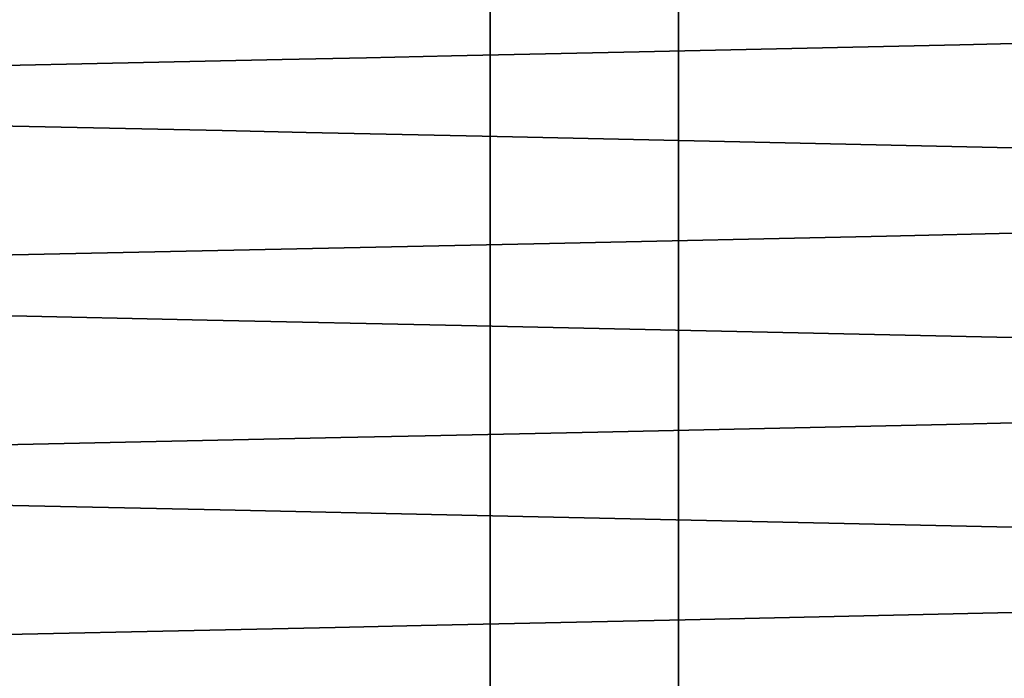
# Model space of a CAD drawing. Header units: millimetres. Extents: x 132157 to 155303, y 33763 to 45643.
# Tile 186 of 256: x 133033.4 to 133036.54, y 42940.98 to 42943.08. Entities that reach past the tile are written whole.
import ezdxf

# ---------------------------------------------------------------- set-up
doc = ezdxf.new("R2010")
doc.units = ezdxf.units.MM
doc.header["$LTSCALE"] = 20
doc.layers.add('RÁM', color=4, linetype='Continuous', lineweight=35)

msp = doc.modelspace()

# ---------------------------------------------------------------- linework, layer by layer
at = {"layer": 'RÁM', "ltscale": 0.5}
for p, q in [((133034.9, 42952.0689), (133034.9, 42885.9399)), ((133035.5, 42952.0688), (133035.5, 42885.9399)), ((133037.135, 42943.0208), (133036.398, 42943.0029)), ((133036.398, 42943.0029), (133035.3255, 42942.9791)), ((133034.0448, 42942.729), (133032.8494, 42942.7552)), ((133034.3126, 42942.7233), (133034.0448, 42942.729)), ((133034.8744, 42942.7114), (133034.3126, 42942.7233)), ((133036.6665, 42942.6717), (133034.8744, 42942.7114)), ((133036.164, 42942.3926), (133035.0887, 42942.3691)), ((133036.9115, 42942.4102), (133036.164, 42942.3926)), ((133035.0887, 42942.3691), (133033.3171, 42942.3312)), ((133033.997, 42942.125), (133032.8067, 42942.1511)), ((133034.8075, 42942.1079), (133033.997, 42942.125)), ((133036.8021, 42942.0634), (133034.8075, 42942.1079)), ((133037.1428, 42941.811), (133036.355, 42941.792)), ((133036.355, 42941.792), (133035.2431, 42941.7674)), ((133034.0386, 42941.5191), (133032.9005, 42941.544)), ((133034.8095, 42941.5028), (133034.0386, 42941.5191)), ((133036.734, 42941.4601), (133034.8095, 42941.5028)), ((133036.6219, 42941.1932), (133035.5215, 42941.1684))]:
    msp.add_line(p, q, dxfattribs=at)
for points in [[(133035.3255, 42942.9791), (133034.7766, 42942.9674), (133034.5046, 42942.9616), (133034.2359, 42942.956), (133032.7598, 42942.9237)], [(133035.2431, 42941.7674), (133034.6924, 42941.7556), (133034.4228, 42941.7499), (133032.9506, 42941.7181)], [(133035.5215, 42941.1684), (133034.6793, 42941.1504), (133034.4051, 42941.1446), (133032.906, 42941.112)]]:
    msp.add_lwpolyline(points, dxfattribs=at)

doc.saveas('drawing.dxf')
